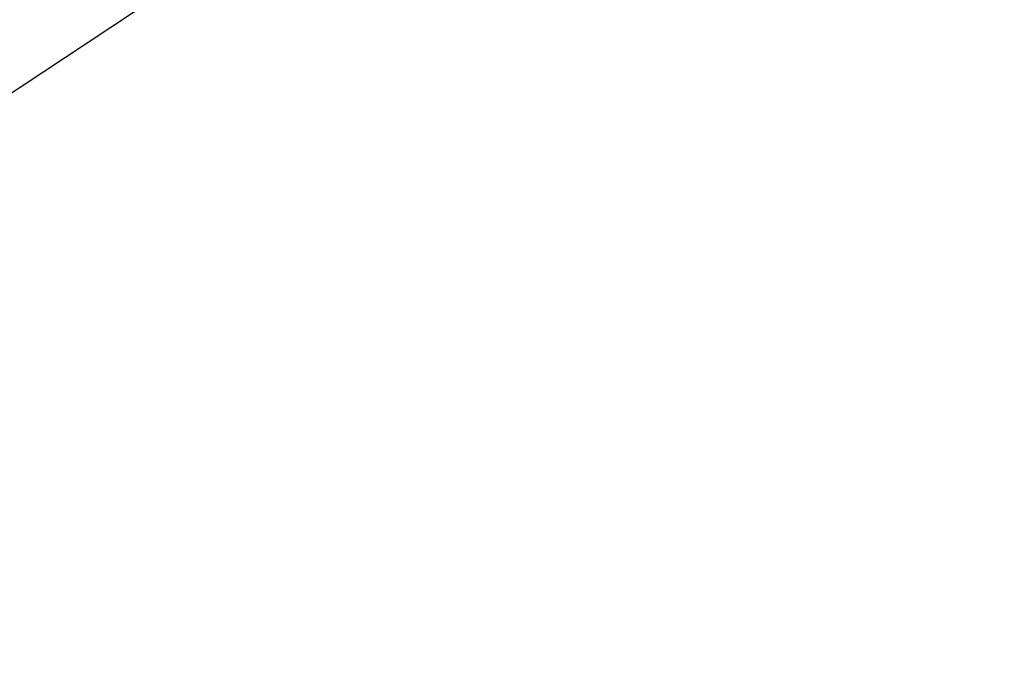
# Model space of a CAD drawing. Header units: millimetres. Extents: x -131 to 131, y -191 to 191.
# Tile 98 of 256: x -73.24992 to -73.24391, y -110.57161 to -110.5677. Entities that reach past the tile are written whole.
import ezdxf

# ---------------------------------------------------------------- set-up
doc = ezdxf.new("R2010")
doc.units = ezdxf.units.MM
doc.layers.get('0').update_dxf_attribs({"color": 8, "linetype": 'CONTINUOUS'})

# ---------------------------------------------------------------- blocks, each defined once
blk = doc.blocks.new('sgBrepBlock__245065360')
at = {"color": 0}
blk.add_polyline3d([(-66.9619926, -110.4151869, -8), (-67.548439, -110.0766019, -8), (-68.1720486, -109.8126506, -8), (-68.823368, -109.6273343, -8), (-69.492524, -109.523462, -8), (-70.1693728, -109.5026085, -8), (-70.8436541, -109.5650899, -8), (-71.5051464, -109.709959, -8), (-72.1438223, -109.9350197, -8), (-72.75, -110.2368603, -8), (-73.3144905, -110.6109052, -8), (-73.8287367, -111.0514844, -8), (-74.2849432, -111.5519191, -8), (-74.6761942, -112.1046231, -8), (-74.996559, -112.7012181, -8), (-75.241181, -113.3326603, -8), (-75.406352, -113.9893777, -8), (-75.4895683, -114.661415, -8), (-75.4895683, -115.338585, -8)], dxfattribs=at)
blk = doc.blocks.new('sgBrepBlock__245068432')
at = {"color": 0}
blk.add_polyline3d([(-72.75, -110.2368603, -8), (-73.3144905, -110.6109052, -8), (-73.8287367, -111.0514844, -8), (-74.2849432, -111.5519191, -8), (-74.6761942, -112.1046231, -8), (-74.996559, -112.7012181, -8), (-75.241181, -113.3326603, -8), (-75.406352, -113.9893777, -8), (-75.4895683, -114.661415, -8), (-75.4895683, -115.338585, -8)], dxfattribs=at)
blk = doc.blocks.new('sgBrepBlock_Omega+SlimClamp_245064080')
at = {"color": 0}
for name in ['sgBrepBlock__245065360', 'sgBrepBlock__245068432']:
    blk.add_blockref(name, (0, 0), dxfattribs=at)

msp = doc.modelspace()

# ---------------------------------------------------------------- block references
at = {"color": 7}
msp.add_blockref('sgBrepBlock_Omega+SlimClamp_245064080', (0, 0), dxfattribs=at)

doc.saveas('drawing.dxf')
